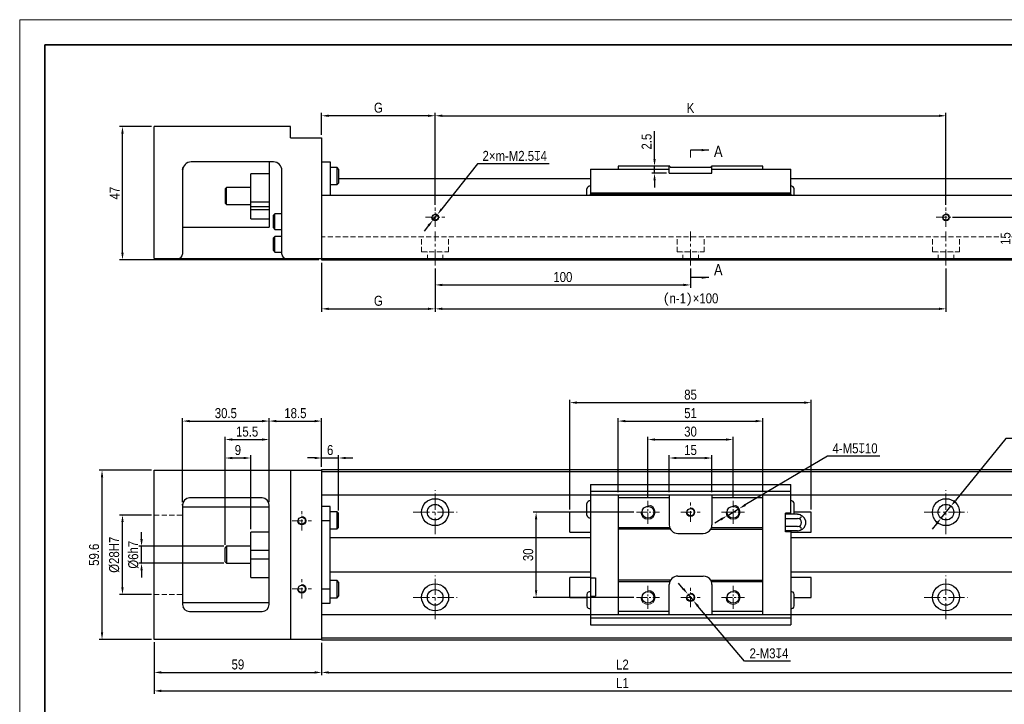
# Model space of a CAD drawing. Header units: millimetres. Extents: x 100 to 3612, y -424 to 856.
# Tile 20 of 45: x 697 to 1044, y 615 to 856. Entities that reach past the tile are written whole.
import ezdxf

# ---------------------------------------------------------------- set-up
doc = ezdxf.new("R2010")
doc.units = ezdxf.units.MM
doc.linetypes.add('CENTER2', pattern=[28.575, 19.05, -3.175, 3.175, -3.175])
doc.linetypes.add('DASHED', pattern=[19.05, 12.7, -6.35])
doc.layers.get('Defpoints').update_dxf_attribs({"lineweight": 13})
for name, color, linetype, lineweight in [('小粗', 7, 'Continuous', 25), ('标注', 3, 'Continuous', 13), ('点划线', 1, 'CENTER2', 13), ('粗线', 7, 'Continuous', 35), ('细线', 7, 'Continuous', 13), ('虚线', 253, 'DASHED', 13)]:
    doc.layers.add(name, color=color, linetype=linetype, lineweight=lineweight)
doc.styles.add('3.5', font='ARIALN.TTF', dxfattribs={"height": 3.5})
doc.styles.add('7', font='ARIALN.TTF', dxfattribs={"height": 7})
doc.dimstyles.new('A4—对齐', dxfattribs={"dimtxt": 3.5, "dimasz": 2.5, "dimexe": 1, "dimexo": 1, "dimgap": 1, "dimtad": 1, "dimdec": 1, "dimzin": 9, "dimdsep": 46, "dimtxsty": '3.5', "dimcen": 2.5, "dimadec": 0, "dimazin": 0, "dimtm": 1e-09, "dimtfac": 1, "dimtdec": 1, "dimtmove": 0, "dimatfit": 3, "dimfxl": 0, "dimtolj": 1, "dimarcsym": 0})
doc.dimstyles.new('A4—水平', dxfattribs={"dimtxt": 3.5, "dimasz": 2.5, "dimexe": 2, "dimexo": 1, "dimgap": 1, "dimtad": 1, "dimtih": 1, "dimtoh": 1, "dimdec": 1, "dimzin": 12, "dimdsep": 46, "dimtxsty": '3.5', "dimcen": 2.5, "dimadec": 0, "dimazin": 0, "dimtm": 1e-09, "dimtfac": 1, "dimtdec": 1, "dimtmove": 0, "dimatfit": 3, "dimfxl": 0, "dimtolj": 1, "dimarcsym": 0})

# ---------------------------------------------------------------- blocks, each defined once
blk = doc.blocks.new('A4图框')
at = {"layer": '粗线'}
blk.add_lwpolyline([(5, 205), (292, 205), (292, 5), (5, 5)], close=True, dxfattribs=at)
at = {"layer": '细线'}
blk.add_lwpolyline([(0, 210), (297, 210), (297, 0), (0, 0)], close=True, dxfattribs=at)
blk = doc.blocks.new('*D138')
at = {"layer": 'Defpoints', "color": 0, "transparency": 16777216}
for p in [(733.33, 818.31), (744.51, 818.31), (803.51, 771.31)]:
    blk.add_point(p, dxfattribs=at)
at = {"layer": '标注', "color": 0, "lineweight": -2, "transparency": 16777216}
for p, q in [((743.51, 818.31), (732.33, 818.31)), ((733.33, 773.81), (733.33, 815.81)), ((802.51, 771.31), (732.33, 771.31))]:
    blk.add_line(p, q, dxfattribs=at)
at = {"layer": '标注', "color": 0, "transparency": 16777216}
for points in [[(732.92, 815.81), (733.75, 815.81), (733.33, 818.31)], [(732.92, 773.81), (733.75, 773.81), (733.33, 771.31)]]:
    blk.add_solid(points, dxfattribs=at)
at = {"layer": '标注', "color": 0, "transparency": 16777216, "insert": (730.58, 794.81), "char_height": 3.5, "attachment_point": 5, "rotation": 90, "style": '3.5'}
blk.add_mtext('\\A1;47', dxfattribs=at)
blk = doc.blocks.new('*D139')
at = {"layer": 'Defpoints', "color": 0, "transparency": 16777216}
for p in [(803.51, 822.07), (803.51, 814.31), (843.51, 789.72)]:
    blk.add_point(p, dxfattribs=at)
at = {"layer": '标注', "color": 0, "lineweight": -2, "transparency": 16777216}
for p, q in [((803.51, 815.31), (803.51, 823.07)), ((843.51, 790.72), (843.51, 823.07)), ((841.01, 822.07), (806.01, 822.07))]:
    blk.add_line(p, q, dxfattribs=at)
at = {"layer": '标注', "color": 0, "transparency": 16777216}
for points in [[(806.01, 822.48), (806.01, 821.65), (803.51, 822.07)], [(841.01, 822.48), (841.01, 821.65), (843.51, 822.07)]]:
    blk.add_solid(points, dxfattribs=at)
at = {"layer": '标注', "color": 0, "transparency": 16777216, "insert": (823.51, 824.88), "char_height": 3.5, "width": 11.7879, "attachment_point": 5, "style": '3.5'}
blk.add_mtext('\\A1;G', dxfattribs=at)
blk = doc.blocks.new('*D140')
at = {"layer": 'Defpoints', "color": 0, "transparency": 16777216}
for p in [(1023.51, 822.07), (843.51, 789.72), (1023.51, 789.72)]:
    blk.add_point(p, dxfattribs=at)
at = {"layer": '标注', "color": 0, "lineweight": -2, "transparency": 16777216}
for p, q in [((843.51, 790.72), (843.51, 823.07)), ((1023.51, 790.72), (1023.51, 823.07)), ((846.01, 822.07), (1021.01, 822.07))]:
    blk.add_line(p, q, dxfattribs=at)
at = {"layer": '标注', "color": 0, "transparency": 16777216}
for points in [[(846.01, 822.48), (846.01, 821.65), (843.51, 822.07)], [(1021.01, 822.48), (1021.01, 821.65), (1023.51, 822.07)]]:
    blk.add_solid(points, dxfattribs=at)
at = {"layer": '标注', "color": 0, "transparency": 16777216, "insert": (933.51, 824.82), "char_height": 3.5, "width": 18.6714, "attachment_point": 5, "style": '3.5'}
blk.add_mtext('\\A1;K', dxfattribs=at)
blk = doc.blocks.new('*D141')
at = {"layer": 'Defpoints', "color": 0, "transparency": 16777216}
for p in [(803.51, 771.31), (843.51, 769.31), (843.51, 754.07)]:
    blk.add_point(p, dxfattribs=at)
at = {"layer": '标注', "color": 0, "lineweight": -2, "transparency": 16777216}
for p, q in [((803.51, 770.31), (803.51, 753.07)), ((843.51, 768.31), (843.51, 753.07)), ((806.01, 754.07), (841.01, 754.07))]:
    blk.add_line(p, q, dxfattribs=at)
at = {"layer": '标注', "color": 0, "transparency": 16777216}
for points in [[(806.01, 754.49), (806.01, 753.66), (803.51, 754.07)], [(841.01, 754.49), (841.01, 753.66), (843.51, 754.07)]]:
    blk.add_solid(points, dxfattribs=at)
at = {"layer": '标注', "color": 0, "transparency": 16777216, "insert": (823.51, 756.88), "char_height": 3.5, "width": 10.0032, "attachment_point": 5, "style": '3.5'}
blk.add_mtext('\\A1;G', dxfattribs=at)
blk = doc.blocks.new('*D142')
at = {"layer": 'Defpoints', "color": 0, "transparency": 16777216}
for p in [(843.51, 769.31), (933.51, 769.31), (933.51, 762.49)]:
    blk.add_point(p, dxfattribs=at)
at = {"layer": '标注', "color": 0, "lineweight": -2, "transparency": 16777216}
for p, q in [((843.51, 768.31), (843.51, 761.49)), ((933.51, 768.31), (933.51, 761.49)), ((846.01, 762.49), (931.01, 762.49))]:
    blk.add_line(p, q, dxfattribs=at)
at = {"layer": '标注', "color": 0, "transparency": 16777216}
for points in [[(846.01, 762.9), (846.01, 762.07), (843.51, 762.49)], [(931.01, 762.9), (931.01, 762.07), (933.51, 762.49)]]:
    blk.add_solid(points, dxfattribs=at)
at = {"layer": '标注', "color": 0, "transparency": 16777216, "insert": (888.51, 765.27), "char_height": 3.5, "width": 11.0802, "attachment_point": 5, "style": '3.5'}
blk.add_mtext('\\A1;100', dxfattribs=at)
blk = doc.blocks.new('*D143')
at = {"layer": 'Defpoints', "color": 0, "transparency": 16777216}
for p in [(843.51, 769.31), (1023.51, 769.31), (1023.51, 754.07)]:
    blk.add_point(p, dxfattribs=at)
at = {"layer": '标注', "color": 0, "lineweight": -2, "transparency": 16777216}
for p, q in [((843.51, 768.31), (843.51, 753.07)), ((1023.51, 768.31), (1023.51, 753.07)), ((846.01, 754.07), (1021.01, 754.07))]:
    blk.add_line(p, q, dxfattribs=at)
at = {"layer": '标注', "color": 0, "transparency": 16777216}
for points in [[(846.01, 754.49), (846.01, 753.66), (843.51, 754.07)], [(1021.01, 754.49), (1021.01, 753.66), (1023.51, 754.07)]]:
    blk.add_solid(points, dxfattribs=at)
at = {"layer": '标注', "color": 0, "transparency": 16777216, "insert": (933.51, 757.3), "char_height": 3.5, "width": 20.1435, "attachment_point": 5, "style": '3.5'}
blk.add_mtext('\\A1;{\\fSimSun|b0|i0|c134|p2;(}n-1{\\fSimSun|b0|i0|c134|p2;)}×100', dxfattribs=at)
blk = doc.blocks.new('*D144')
at = {"layer": 'Defpoints', "color": 0, "transparency": 16777216}
for p in [(1024.76, 786.31), (1047.29, 771.31), (1063.51, 771.31)]:
    blk.add_point(p, dxfattribs=at)
at = {"layer": '标注', "color": 0, "lineweight": -2, "transparency": 16777216}
for p, q in [((1047.29, 788.81), (1047.29, 791.31)), ((1025.76, 786.31), (1048.29, 786.31)), ((1047.29, 786.31), (1047.29, 783.81)), ((1047.29, 783.81), (1047.29, 773.81)), ((1047.29, 771.31), (1047.29, 773.81)), ((1062.51, 771.31), (1046.29, 771.31)), ((1047.29, 768.81), (1047.29, 766.31))]:
    blk.add_line(p, q, dxfattribs=at)
at = {"layer": '标注', "color": 0, "transparency": 16777216}
for points in [[(1046.88, 788.81), (1047.71, 788.81), (1047.29, 786.31)], [(1046.88, 768.81), (1047.71, 768.81), (1047.29, 771.31)]]:
    blk.add_solid(points, dxfattribs=at)
at = {"layer": '标注', "color": 0, "transparency": 16777216, "insert": (1044.51, 778.81), "char_height": 3.5, "attachment_point": 5, "rotation": 90, "style": '3.5', "bg_fill": 3, "box_fill_scale": 1.1, "bg_fill_color": 256, "bg_fill_true_color": 13158600, "bg_fill_transparency": 0}
blk.add_mtext('\\A1;15', dxfattribs=at)
blk = doc.blocks.new('*D94')
at = {"layer": 'Defpoints', "color": 0, "transparency": 16777216}
for p in [(842.74, 785.33), (844.29, 787.29)]:
    blk.add_point(p, dxfattribs=at)
at = {"layer": '标注', "color": 0, "lineweight": -2, "transparency": 16777216}
for p, q in [((858.43, 805.12), (845.84, 789.25)), ((883.68, 805.12), (858.43, 805.12)), ((842.74, 785.33), (844.29, 787.29)), ((841.18, 783.37), (839.63, 781.41))]:
    blk.add_line(p, q, dxfattribs=at)
at = {"layer": '标注', "color": 0, "transparency": 16777216}
for points in [[(845.52, 789.51), (846.17, 788.99), (844.29, 787.29)], [(840.86, 783.63), (841.51, 783.11), (842.74, 785.33)]]:
    blk.add_solid(points, dxfattribs=at)
at = {"layer": '标注', "color": 0, "transparency": 16777216, "insert": (871.55, 807.91), "char_height": 3.5, "attachment_point": 5, "style": '3.5'}
blk.add_mtext('\\A1;2×m-M2.5{\\Fgdt|c134;x}4', dxfattribs=at)
blk = doc.blocks.new('*D154')
at = {"layer": 'Defpoints', "color": 0, "transparency": 16777216}
for p in [(809.51, 701.54), (803.51, 697.46), (809.51, 682.08)]:
    blk.add_point(p, dxfattribs=at)
at = {"layer": '标注', "color": 0, "lineweight": -2, "transparency": 16777216}
for p, q in [((801.01, 701.54), (798.51, 701.54)), ((803.51, 698.46), (803.51, 702.54)), ((803.51, 701.54), (809.51, 701.54)), ((809.51, 683.08), (809.51, 702.54)), ((812.01, 701.54), (814.51, 701.54))]:
    blk.add_line(p, q, dxfattribs=at)
at = {"layer": '标注', "color": 0, "transparency": 16777216}
for points in [[(801.01, 701.95), (801.01, 701.12), (803.51, 701.54)], [(812.01, 701.95), (812.01, 701.12), (809.51, 701.54)]]:
    blk.add_solid(points, dxfattribs=at)
at = {"layer": '标注', "color": 0, "transparency": 16777216, "insert": (806.51, 704.32), "char_height": 3.5, "attachment_point": 5, "style": '3.5'}
blk.add_mtext('\\A1;6', dxfattribs=at)
blk = doc.blocks.new('*D155')
at = {"layer": 'Defpoints', "color": 0, "transparency": 16777216}
for p in [(740.06, 670.46), (770.01, 670.46), (770.01, 664.46)]:
    blk.add_point(p, dxfattribs=at)
at = {"layer": '标注', "color": 0, "lineweight": -2, "transparency": 16777216}
for p, q in [((740.06, 672.96), (740.06, 675.46)), ((769.01, 670.46), (739.06, 670.46)), ((740.06, 664.46), (740.06, 670.46)), ((769.01, 664.46), (739.06, 664.46)), ((740.06, 661.96), (740.06, 659.46))]:
    blk.add_line(p, q, dxfattribs=at)
at = {"layer": '标注', "color": 0, "transparency": 16777216}
for points in [[(739.64, 672.96), (740.48, 672.96), (740.06, 670.46)], [(739.64, 661.96), (740.48, 661.96), (740.06, 664.46)]]:
    blk.add_solid(points, dxfattribs=at)
at = {"layer": '标注', "color": 0, "transparency": 16777216, "insert": (737.18, 667.46), "char_height": 3.5, "attachment_point": 5, "rotation": 90, "style": '3.5'}
blk.add_mtext('\\A1;%%C6h7', dxfattribs=at)
blk = doc.blocks.new('*D156')
at = {"layer": 'Defpoints', "color": 0, "transparency": 16777216}
for p in [(733.34, 681.46), (744.51, 681.46), (744.51, 653.46)]:
    blk.add_point(p, dxfattribs=at)
at = {"layer": '标注', "color": 0, "lineweight": -2, "transparency": 16777216}
for p, q in [((743.51, 681.46), (732.34, 681.46)), ((733.34, 655.96), (733.34, 678.96)), ((743.51, 653.46), (732.34, 653.46))]:
    blk.add_line(p, q, dxfattribs=at)
at = {"layer": '标注', "color": 0, "transparency": 16777216}
for points in [[(732.92, 678.96), (733.76, 678.96), (733.34, 681.46)], [(732.92, 655.96), (733.76, 655.96), (733.34, 653.46)]]:
    blk.add_solid(points, dxfattribs=at)
at = {"layer": '标注', "color": 0, "transparency": 16777216, "insert": (730.45, 667.46), "char_height": 3.5, "attachment_point": 5, "rotation": 90, "style": '3.5'}
blk.add_mtext('\\A1;%%C28H7', dxfattribs=at)
blk = doc.blocks.new('*D157')
at = {"layer": 'Defpoints', "color": 0, "transparency": 16777216}
for p in [(726.13, 697.26), (744.51, 697.26), (744.51, 637.66)]:
    blk.add_point(p, dxfattribs=at)
at = {"layer": '标注', "color": 0, "lineweight": -2, "transparency": 16777216}
for p, q in [((743.51, 697.26), (725.13, 697.26)), ((726.13, 640.16), (726.13, 694.76)), ((743.51, 637.66), (725.13, 637.66))]:
    blk.add_line(p, q, dxfattribs=at)
at = {"layer": '标注', "color": 0, "transparency": 16777216}
for points in [[(725.71, 694.76), (726.55, 694.76), (726.13, 697.26)], [(725.71, 640.16), (726.55, 640.16), (726.13, 637.66)]]:
    blk.add_solid(points, dxfattribs=at)
at = {"layer": '标注', "color": 0, "transparency": 16777216, "insert": (723.34, 667.46), "char_height": 3.5, "attachment_point": 5, "rotation": 90, "style": '3.5'}
blk.add_mtext('\\A1;59.6', dxfattribs=at)
blk = doc.blocks.new('*D158')
at = {"layer": 'Defpoints', "color": 0, "transparency": 16777216}
for p in [(744.51, 637.66), (803.51, 637.46), (803.51, 626.02)]:
    blk.add_point(p, dxfattribs=at)
at = {"layer": '标注', "color": 0, "lineweight": -2, "transparency": 16777216}
for p, q in [((744.51, 636.66), (744.51, 625.02)), ((803.51, 636.46), (803.51, 625.02)), ((747.01, 626.02), (801.01, 626.02))]:
    blk.add_line(p, q, dxfattribs=at)
at = {"layer": '标注', "color": 0, "transparency": 16777216}
for points in [[(747.01, 626.44), (747.01, 625.6), (744.51, 626.02)], [(801.01, 626.44), (801.01, 625.6), (803.51, 626.02)]]:
    blk.add_solid(points, dxfattribs=at)
at = {"layer": '标注', "color": 0, "transparency": 16777216, "insert": (774.01, 628.81), "char_height": 3.5, "attachment_point": 5, "style": '3.5'}
blk.add_mtext('\\A1;59', dxfattribs=at)
blk = doc.blocks.new('*D159')
at = {"layer": 'Defpoints', "color": 0, "transparency": 16777216}
for p in [(744.51, 637.66), (1074.51, 638.16), (1074.51, 619.52)]:
    blk.add_point(p, dxfattribs=at)
at = {"layer": '标注', "color": 0, "lineweight": -2, "transparency": 16777216}
for p, q in [((744.51, 636.66), (744.51, 618.52)), ((1074.51, 637.16), (1074.51, 618.52)), ((747.01, 619.52), (1072.01, 619.52))]:
    blk.add_line(p, q, dxfattribs=at)
at = {"layer": '标注', "color": 0, "transparency": 16777216}
for points in [[(747.01, 619.94), (747.01, 619.1), (744.51, 619.52)], [(1072.01, 619.94), (1072.01, 619.1), (1074.51, 619.52)]]:
    blk.add_solid(points, dxfattribs=at)
at = {"layer": '标注', "color": 0, "transparency": 16777216, "insert": (909.51, 622.28), "char_height": 3.5, "width": 25.9299, "attachment_point": 5, "style": '3.5'}
blk.add_mtext('\\A1;L1', dxfattribs=at)
blk = doc.blocks.new('*D160')
at = {"layer": 'Defpoints', "color": 0, "transparency": 16777216}
for p in [(803.51, 637.46), (1063.51, 637.46), (1063.51, 626.02)]:
    blk.add_point(p, dxfattribs=at)
at = {"layer": '标注', "color": 0, "lineweight": -2, "transparency": 16777216}
for p, q in [((803.51, 636.46), (803.51, 625.02)), ((1063.51, 636.46), (1063.51, 625.02)), ((806.01, 626.02), (1061.01, 626.02))]:
    blk.add_line(p, q, dxfattribs=at)
at = {"layer": '标注', "color": 0, "transparency": 16777216}
for points in [[(806.01, 626.44), (806.01, 625.6), (803.51, 626.02)], [(1061.01, 626.44), (1061.01, 625.6), (1063.51, 626.02)]]:
    blk.add_solid(points, dxfattribs=at)
at = {"layer": '标注', "color": 0, "transparency": 16777216, "insert": (909.51, 628.78), "char_height": 3.5, "width": 18.7578, "attachment_point": 5, "style": '3.5'}
blk.add_mtext('\\A1;L2', dxfattribs=at)
blk = doc.blocks.new('*D161')
at = {"layer": 'Defpoints', "color": 0, "transparency": 16777216}
for p in [(778.51, 701.54), (778.51, 675.46), (769.51, 669.96)]:
    blk.add_point(p, dxfattribs=at)
at = {"layer": '标注', "color": 0, "lineweight": -2, "transparency": 16777216}
for p, q in [((769.51, 670.96), (769.51, 702.54)), ((772.01, 701.54), (776.01, 701.54)), ((778.51, 676.46), (778.51, 702.54))]:
    blk.add_line(p, q, dxfattribs=at)
at = {"layer": '标注', "color": 0, "transparency": 16777216}
for points in [[(772.01, 701.95), (772.01, 701.12), (769.51, 701.54)], [(776.01, 701.95), (776.01, 701.12), (778.51, 701.54)]]:
    blk.add_solid(points, dxfattribs=at)
at = {"layer": '标注', "color": 0, "transparency": 16777216, "insert": (774.01, 704.32), "char_height": 3.5, "attachment_point": 5, "style": '3.5'}
blk.add_mtext('\\A1;9', dxfattribs=at)
blk = doc.blocks.new('*D162')
at = {"layer": 'Defpoints', "color": 0, "transparency": 16777216}
for p in [(785.01, 708.04), (785.01, 684.96), (769.51, 669.96)]:
    blk.add_point(p, dxfattribs=at)
at = {"layer": '标注', "color": 0, "lineweight": -2, "transparency": 16777216}
for p, q in [((769.51, 670.96), (769.51, 709.04)), ((772.01, 708.04), (782.51, 708.04)), ((785.01, 685.96), (785.01, 709.04))]:
    blk.add_line(p, q, dxfattribs=at)
at = {"layer": '标注', "color": 0, "transparency": 16777216}
for points in [[(772.01, 708.45), (772.01, 707.62), (769.51, 708.04)], [(782.51, 708.45), (782.51, 707.62), (785.01, 708.04)]]:
    blk.add_solid(points, dxfattribs=at)
at = {"layer": '标注', "color": 0, "transparency": 16777216, "insert": (777.26, 710.82), "char_height": 3.5, "attachment_point": 5, "style": '3.5'}
blk.add_mtext('\\A1;15.5', dxfattribs=at)
blk = doc.blocks.new('*D163')
at = {"layer": 'Defpoints', "color": 0, "transparency": 16777216}
for p in [(785.01, 714.54), (754.51, 684.96), (785.01, 684.96)]:
    blk.add_point(p, dxfattribs=at)
at = {"layer": '标注', "color": 0, "lineweight": -2, "transparency": 16777216}
for p, q in [((754.51, 685.96), (754.51, 715.54)), ((785.01, 685.96), (785.01, 715.54)), ((757.01, 714.54), (782.51, 714.54))]:
    blk.add_line(p, q, dxfattribs=at)
at = {"layer": '标注', "color": 0, "transparency": 16777216}
for points in [[(757.01, 714.95), (757.01, 714.12), (754.51, 714.54)], [(782.51, 714.95), (782.51, 714.12), (785.01, 714.54)]]:
    blk.add_solid(points, dxfattribs=at)
at = {"layer": '标注', "color": 0, "transparency": 16777216, "insert": (769.76, 717.32), "char_height": 3.5, "attachment_point": 5, "style": '3.5'}
blk.add_mtext('\\A1;30.5', dxfattribs=at)
blk = doc.blocks.new('*D164')
at = {"layer": 'Defpoints', "color": 0, "transparency": 16777216}
for p in [(803.51, 714.54), (803.51, 697.46), (785.01, 684.96)]:
    blk.add_point(p, dxfattribs=at)
at = {"layer": '标注', "color": 0, "lineweight": -2, "transparency": 16777216}
for p, q in [((785.01, 685.96), (785.01, 715.54)), ((803.51, 698.46), (803.51, 715.54)), ((787.51, 714.54), (801.01, 714.54))]:
    blk.add_line(p, q, dxfattribs=at)
at = {"layer": '标注', "color": 0, "transparency": 16777216}
for points in [[(787.51, 714.95), (787.51, 714.12), (785.01, 714.54)], [(801.01, 714.95), (801.01, 714.12), (803.51, 714.54)]]:
    blk.add_solid(points, dxfattribs=at)
at = {"layer": '标注', "color": 0, "transparency": 16777216, "insert": (794.26, 717.32), "char_height": 3.5, "attachment_point": 5, "style": '3.5'}
blk.add_mtext('\\A1;18.5', dxfattribs=at)
blk = doc.blocks.new('*D165')
at = {"layer": 'Defpoints', "color": 0, "transparency": 16777216}
for p in [(948.51, 708.04), (918.51, 686.5), (948.51, 686.5)]:
    blk.add_point(p, dxfattribs=at)
at = {"layer": '标注', "color": 0, "lineweight": -2, "transparency": 16777216}
for p, q in [((918.51, 687.5), (918.51, 709.04)), ((921.01, 708.04), (946.01, 708.04)), ((948.51, 687.5), (948.51, 709.04))]:
    blk.add_line(p, q, dxfattribs=at)
at = {"layer": '标注', "color": 0, "transparency": 16777216}
for points in [[(921.01, 708.45), (921.01, 707.62), (918.51, 708.04)], [(946.01, 708.45), (946.01, 707.62), (948.51, 708.04)]]:
    blk.add_solid(points, dxfattribs=at)
at = {"layer": '标注', "color": 0, "transparency": 16777216, "insert": (933.51, 710.82), "char_height": 3.5, "attachment_point": 5, "style": '3.5'}
blk.add_mtext('\\A1;30', dxfattribs=at)
blk = doc.blocks.new('*D166')
at = {"layer": 'Defpoints', "color": 0, "transparency": 16777216}
for p in [(976.01, 721.04), (891.01, 682.46), (976.01, 682.46)]:
    blk.add_point(p, dxfattribs=at)
at = {"layer": '标注', "color": 0, "lineweight": -2, "transparency": 16777216}
for p, q in [((891.01, 683.46), (891.01, 722.04)), ((976.01, 683.46), (976.01, 722.04)), ((893.51, 721.04), (973.51, 721.04))]:
    blk.add_line(p, q, dxfattribs=at)
at = {"layer": '标注', "color": 0, "transparency": 16777216}
for points in [[(893.51, 721.45), (893.51, 720.62), (891.01, 721.04)], [(973.51, 721.45), (973.51, 720.62), (976.01, 721.04)]]:
    blk.add_solid(points, dxfattribs=at)
at = {"layer": '标注', "color": 0, "transparency": 16777216, "insert": (933.51, 723.82), "char_height": 3.5, "attachment_point": 5, "style": '3.5'}
blk.add_mtext('\\A1;85', dxfattribs=at)
blk = doc.blocks.new('*D167')
at = {"layer": 'Defpoints', "color": 0, "transparency": 16777216}
for p in [(920.82, 804.31), (926.01, 804.31), (926.01, 801.81)]:
    blk.add_point(p, dxfattribs=at)
at = {"layer": '标注', "color": 0, "lineweight": -2, "transparency": 16777216}
for p, q in [((920.82, 806.81), (920.82, 816.6)), ((925.01, 804.31), (919.82, 804.31)), ((925.01, 801.81), (919.82, 801.81)), ((920.82, 801.81), (920.82, 804.31)), ((920.82, 799.31), (920.82, 796.81))]:
    blk.add_line(p, q, dxfattribs=at)
at = {"layer": '标注', "color": 0, "transparency": 16777216}
for points in [[(920.41, 806.81), (921.24, 806.81), (920.82, 804.31)], [(920.41, 799.31), (921.24, 799.31), (920.82, 801.81)]]:
    blk.add_solid(points, dxfattribs=at)
at = {"layer": '标注', "color": 0, "transparency": 16777216, "insert": (918.04, 812.96), "char_height": 3.5, "attachment_point": 5, "rotation": 90, "style": '3.5'}
blk.add_mtext('\\A1;2.5', dxfattribs=at)
blk = doc.blocks.new('*D168')
at = {"layer": 'Defpoints', "color": 0, "transparency": 16777216}
for p in [(879.09, 682.46), (914.47, 682.46), (914.47, 652.46)]:
    blk.add_point(p, dxfattribs=at)
at = {"layer": '标注', "color": 0, "lineweight": -2, "transparency": 16777216}
for p, q in [((913.47, 682.46), (878.09, 682.46)), ((879.09, 654.96), (879.09, 679.96)), ((913.47, 652.46), (878.09, 652.46))]:
    blk.add_line(p, q, dxfattribs=at)
at = {"layer": '标注', "color": 0, "transparency": 16777216}
for points in [[(878.67, 679.96), (879.5, 679.96), (879.09, 682.46)], [(878.67, 654.96), (879.5, 654.96), (879.09, 652.46)]]:
    blk.add_solid(points, dxfattribs=at)
at = {"layer": '标注', "color": 0, "transparency": 16777216, "insert": (876.3, 667.46), "char_height": 3.5, "attachment_point": 5, "rotation": 90, "style": '3.5'}
blk.add_mtext('\\A1;30', dxfattribs=at)
blk = doc.blocks.new('*D169')
at = {"layer": 'Defpoints', "color": 0, "transparency": 16777216}
for p in [(941.01, 701.54), (926.01, 688.46), (941.01, 688.46)]:
    blk.add_point(p, dxfattribs=at)
at = {"layer": '标注', "color": 0, "lineweight": -2, "transparency": 16777216}
for p, q in [((926.01, 689.46), (926.01, 702.54)), ((928.51, 701.54), (938.51, 701.54)), ((941.01, 689.46), (941.01, 702.54))]:
    blk.add_line(p, q, dxfattribs=at)
at = {"layer": '标注', "color": 0, "transparency": 16777216}
for points in [[(928.51, 701.95), (928.51, 701.12), (926.01, 701.54)], [(938.51, 701.95), (938.51, 701.12), (941.01, 701.54)]]:
    blk.add_solid(points, dxfattribs=at)
at = {"layer": '标注', "color": 0, "transparency": 16777216, "insert": (933.51, 704.32), "char_height": 3.5, "attachment_point": 5, "style": '3.5'}
blk.add_mtext('\\A1;15', dxfattribs=at)
blk = doc.blocks.new('*D170')
at = {"layer": 'Defpoints', "color": 0, "transparency": 16777216}
for p in [(959.01, 714.54), (908.01, 688.46), (959.01, 688.46)]:
    blk.add_point(p, dxfattribs=at)
at = {"layer": '标注', "color": 0, "lineweight": -2, "transparency": 16777216}
for p, q in [((908.01, 689.46), (908.01, 715.54)), ((959.01, 689.46), (959.01, 715.54)), ((910.51, 714.54), (956.51, 714.54))]:
    blk.add_line(p, q, dxfattribs=at)
at = {"layer": '标注', "color": 0, "transparency": 16777216}
for points in [[(910.51, 714.95), (910.51, 714.12), (908.01, 714.54)], [(956.51, 714.95), (956.51, 714.12), (959.01, 714.54)]]:
    blk.add_solid(points, dxfattribs=at)
at = {"layer": '标注', "color": 0, "transparency": 16777216, "insert": (933.51, 717.32), "char_height": 3.5, "attachment_point": 5, "style": '3.5'}
blk.add_mtext('\\A1;51', dxfattribs=at)
blk = doc.blocks.new('*D171')
at = {"layer": 'Defpoints', "color": 0, "transparency": 16777216}
for p in [(950.66, 683.73), (946.36, 681.18)]:
    blk.add_point(p, dxfattribs=at)
at = {"layer": '标注', "color": 0, "lineweight": -2, "transparency": 16777216}
for p, q in [((981.72, 702.14), (952.81, 685.01)), ((1000.24, 702.14), (981.72, 702.14)), ((946.36, 681.18), (950.66, 683.73)), ((944.21, 679.91), (942.06, 678.64))]:
    blk.add_line(p, q, dxfattribs=at)
at = {"layer": '标注', "color": 0, "transparency": 16777216}
for points in [[(952.6, 685.37), (953.03, 684.65), (950.66, 683.73)], [(944, 680.27), (944.42, 679.55), (946.36, 681.18)]]:
    blk.add_solid(points, dxfattribs=at)
at = {"layer": '标注', "color": 0, "transparency": 16777216, "insert": (991.48, 704.93), "char_height": 3.5, "attachment_point": 5, "style": '3.5'}
blk.add_mtext('\\A1;4-M5{\\Fgdt|c134;x}10', dxfattribs=at)
blk = doc.blocks.new('*D172')
at = {"layer": 'Defpoints', "color": 0, "transparency": 16777216}
for p in [(932.55, 653.61), (934.48, 651.31)]:
    blk.add_point(p, dxfattribs=at)
at = {"layer": '标注', "color": 0, "lineweight": -2, "transparency": 16777216}
for p, q in [((930.93, 655.52), (929.32, 657.43)), ((932.55, 653.61), (934.48, 651.31)), ((952.5, 629.93), (936.09, 649.4)), ((968.75, 629.93), (952.5, 629.93))]:
    blk.add_line(p, q, dxfattribs=at)
at = {"layer": '标注', "color": 0, "transparency": 16777216}
for points in [[(931.25, 655.79), (930.62, 655.25), (932.55, 653.61)], [(936.41, 649.67), (935.77, 649.13), (934.48, 651.31)]]:
    blk.add_solid(points, dxfattribs=at)
at = {"layer": '标注', "color": 0, "transparency": 16777216, "insert": (961.14, 632.72), "char_height": 3.5, "attachment_point": 5, "style": '3.5'}
blk.add_mtext('\\A1;2-M3{\\Fgdt|c134;x}4', dxfattribs=at)
blk = doc.blocks.new('*D173')
at = {"layer": 'Defpoints', "color": 0, "transparency": 16777216}
for p in [(1025.25, 684.59), (1021.77, 680.33)]:
    blk.add_point(p, dxfattribs=at)
at = {"layer": '标注', "color": 0, "lineweight": -2, "transparency": 16777216}
for p, q in [((1044.63, 708.36), (1026.83, 686.53)), ((1075.57, 708.36), (1044.63, 708.36)), ((1021.77, 680.33), (1025.25, 684.59)), ((1020.2, 678.39), (1018.62, 676.45))]:
    blk.add_line(p, q, dxfattribs=at)
at = {"layer": '标注', "color": 0, "transparency": 16777216}
for points in [[(1026.51, 686.79), (1027.15, 686.26), (1025.25, 684.59)], [(1019.87, 678.65), (1020.52, 678.13), (1021.77, 680.33)]]:
    blk.add_solid(points, dxfattribs=at)
at = {"layer": '标注', "color": 0, "transparency": 16777216, "insert": (1062.79, 708.36), "char_height": 3.5, "attachment_point": 5, "style": '3.5'}
blk.add_mtext('\\A1;2×n-∅5.5\\P{\\Fgdt|c134;v}%%C9.5{\\Fgdt|c134;x}5.2', dxfattribs=at)

msp = doc.modelspace()

# ---------------------------------------------------------------- linework, layer by layer
at = {"layer": '小粗'}
for p, q in [((792.51, 818.31), (744.51, 818.31)), ((744.51, 771.81), (744.51, 818.31)), ((792.51, 814.31), (792.51, 818.31)), ((792.51, 814.31), (803.51, 814.31)), ((803.51, 814.31), (803.51, 771.31)), ((786.51, 805.81), (757.51, 805.81)), ((785.01, 805.81), (785.01, 782.81)), ((803.51, 805.81), (806.51, 805.81)), ((806.51, 805.81), (806.51, 794.11)), ((754.51, 802.81), (754.51, 773.31)), ((778.51, 791.6), (778.51, 801.67)), ((785.01, 801.67), (778.51, 801.67)), ((789.51, 773.31), (789.51, 802.81)), ((809.01, 803.81), (806.51, 803.81)), ((809.51, 803.31), (809.01, 803.81)), ((809.01, 797.81), (809.01, 803.81)), ((809.51, 803.31), (809.51, 798.31)), ((898.21, 803.31), (926.01, 803.31)), ((898.21, 803.31), (898.21, 794.51)), ((926.18, 804.31), (908.01, 804.31)), ((908.01, 804.31), (908.01, 803.31)), ((926.01, 801.81), (926.01, 804.31)), ((926.01, 801.81), (941.01, 801.81)), ((940.61, 803.81), (926.41, 803.81)), ((959.01, 804.31), (940.84, 804.31)), ((941.01, 801.81), (941.01, 804.31)), ((941.01, 803.31), (968.81, 803.31)), ((959.01, 803.31), (959.01, 804.31)), ((968.81, 794.51), (968.81, 803.31)), ((809.01, 797.81), (809.51, 798.31)), ((898.22, 799.81), (809.51, 799.81)), ((1063.51, 799.81), (968.81, 799.81)), ((770.01, 796.81), (769.51, 796.31)), ((769.51, 796.31), (769.51, 791.31)), ((778.51, 796.81), (770.01, 796.81)), ((770.01, 790.81), (770.01, 796.81)), ((806.51, 797.81), (809.01, 797.81)), ((897.01, 794.11), (897.01, 796.31)), ((968.81, 794.79), (898.21, 794.79)), ((970.01, 794.11), (970.01, 796.31)), ((769.51, 791.31), (770.01, 790.81)), ((778.51, 785.81), (778.51, 791.6)), ((785.01, 791.6), (778.51, 791.6)), ((803.51, 794.11), (1063.51, 794.11)), ((898.21, 794.11), (898.21, 794.51)), ((968.81, 794.51), (898.21, 794.51)), ((968.81, 794.51), (968.81, 794.11)), ((770.01, 790.81), (778.51, 790.81)), ((778.51, 790.14), (785.01, 790.14)), ((785.01, 788.92), (778.51, 788.92)), ((778.51, 785.81), (785.01, 785.81)), ((787.01, 787.56), (786.51, 787.06)), ((786.51, 782.56), (786.51, 787.06)), ((789.51, 787.56), (787.01, 787.56)), ((787.01, 782.06), (787.01, 787.56)), ((754.51, 782.81), (785.01, 782.81)), ((786.51, 782.56), (787.01, 782.06)), ((787.01, 782.06), (789.51, 782.06)), ((787.01, 779.56), (786.51, 779.06)), ((786.51, 774.56), (786.51, 779.06)), ((789.51, 779.56), (787.01, 779.56)), ((787.01, 774.06), (787.01, 779.56)), ((786.51, 774.56), (787.01, 774.06)), ((787.01, 774.06), (789.51, 774.06)), ((744.51, 771.81), (1074.51, 771.81)), ((803.51, 771.31), (1063.51, 771.31)), ((803.51, 697.46), (1063.51, 697.46)), ((803.51, 697.46), (803.51, 637.46)), ((744.51, 637.66), (744.51, 697.26)), ((744.51, 697.26), (803.51, 697.26)), ((792.51, 697.26), (792.51, 637.66)), ((803.51, 696.81), (1063.51, 696.81)), ((898.21, 692.17), (898.21, 642.74)), ((898.21, 692.17), (968.81, 692.17)), ((968.81, 681.7), (968.81, 692.17)), ((782.51, 687.46), (757.01, 687.46)), ((1063.51, 688.46), (803.51, 688.46)), ((968.81, 689.69), (898.21, 689.69)), ((908.01, 688.46), (908.01, 646.46)), ((926.01, 687.46), (908.01, 687.46)), ((926.01, 688.46), (926.01, 677.96)), ((941.01, 688.46), (941.01, 677.96)), ((959.01, 687.46), (941.01, 687.46)), ((959.01, 646.46), (959.01, 688.46)), ((754.51, 684.96), (754.51, 649.96)), ((785.01, 684.26), (754.51, 684.26)), ((785.01, 649.96), (785.01, 684.96)), ((806.51, 684.46), (803.51, 684.46)), ((806.51, 650.46), (806.51, 684.46)), ((897.01, 681.46), (897.01, 685.46)), ((970.01, 681.7), (970.01, 685.46)), ((809.01, 682.58), (806.51, 682.58)), ((809.51, 682.08), (809.01, 682.58)), ((809.01, 676.58), (809.01, 682.58)), ((809.51, 677.08), (809.51, 682.08)), ((897.01, 682.46), (891.01, 682.46)), ((891.01, 675.46), (891.01, 682.46)), ((967.01, 675.56), (967.01, 682.06)), ((968.81, 682.06), (967.01, 682.06)), ((971.21, 681.7), (967.01, 681.7)), ((967.01, 680.25), (971.21, 680.25)), ((976.01, 682.46), (970.01, 682.46)), ((976.01, 675.46), (976.01, 682.46)), ((803.51, 679.5), (806.51, 679.5)), ((806.51, 676.58), (809.01, 676.58)), ((809.01, 676.58), (809.51, 677.08)), ((926.18, 676.96), (908.01, 676.96)), ((959.01, 676.96), (940.84, 676.96)), ((971.22, 677.37), (967.01, 677.37)), ((974.01, 679.51), (974.01, 678.11)), ((785.01, 675.46), (778.51, 675.46)), ((778.51, 659.46), (778.51, 675.46)), ((898.22, 673.46), (806.51, 673.46)), ((891.01, 675.46), (898.21, 675.46)), ((926.41, 676.46), (908.01, 676.46)), ((929.01, 674.96), (938.01, 674.96)), ((940.61, 676.46), (959.01, 676.46)), ((971.21, 675.92), (967.01, 675.92)), ((968.81, 675.56), (967.01, 675.56)), ((968.81, 675.92), (968.81, 642.74)), ((968.81, 675.46), (976.01, 675.46)), ((1063.51, 673.46), (968.81, 673.46)), ((770.01, 670.46), (769.51, 669.96)), ((769.51, 664.96), (769.51, 669.96)), ((778.51, 670.46), (770.01, 670.46)), ((770.01, 670.46), (770.01, 664.46)), ((785.01, 668.96), (778.51, 668.96)), ((769.51, 664.96), (770.01, 664.46)), ((770.01, 664.46), (778.51, 664.46)), ((785.01, 665.96), (778.51, 665.96)), ((778.51, 659.46), (785.01, 659.46)), ((806.51, 661.46), (898.22, 661.46)), ((898.21, 659.46), (891.01, 659.46)), ((891.01, 652.46), (891.01, 659.46)), ((898.21, 659.36), (900.01, 659.36)), ((900.01, 659.36), (900.01, 652.86)), ((929.01, 659.96), (938.01, 659.96)), ((968.81, 661.46), (1063.51, 661.46)), ((976.01, 659.46), (968.81, 659.46)), ((976.01, 652.46), (976.01, 659.46)), ((809.01, 658.34), (806.51, 658.34)), ((809.51, 657.84), (809.01, 658.34)), ((809.01, 652.34), (809.01, 658.34)), ((809.51, 657.84), (809.51, 652.84)), ((926.41, 658.46), (908.01, 658.46)), ((926.18, 657.96), (908.01, 657.96)), ((926.01, 646.46), (926.01, 656.96)), ((940.61, 658.46), (959.01, 658.46)), ((959.01, 657.96), (940.84, 657.96)), ((941.01, 656.96), (941.01, 646.46)), ((803.51, 655.42), (806.51, 655.42)), ((806.51, 652.34), (809.01, 652.34)), ((809.01, 652.34), (809.51, 652.84)), ((891.01, 652.46), (897.01, 652.46)), ((897.01, 653.46), (897.01, 649.46)), ((898.21, 652.86), (900.01, 652.86)), ((970.01, 649.46), (970.01, 653.46)), ((970.01, 652.46), (976.01, 652.46)), ((754.51, 650.66), (785.01, 650.66)), ((803.51, 650.46), (806.51, 650.46)), ((757.01, 647.46), (782.51, 647.46)), ((803.51, 646.46), (1063.51, 646.46)), ((926.01, 647.46), (908.01, 647.46)), ((959.01, 647.46), (941.01, 647.46)), ((898.21, 645.23), (968.81, 645.23)), ((898.21, 642.74), (968.81, 642.74)), ((803.51, 637.66), (744.51, 637.66)), ((1063.51, 638.11), (803.51, 638.11)), ((803.51, 637.46), (1063.51, 637.46))]:
    msp.add_line(p, q, dxfattribs=at)
for centre, radius in [((843.51, 786.31), 1.02), ((1023.51, 786.31), 1.02), ((843.51, 682.46), 4.75), ((1023.51, 682.46), 4.75), ((843.51, 682.46), 2.75), ((918.51, 682.46), 2.1), ((933.51, 682.46), 1.25), ((948.51, 682.46), 2.1), ((1023.51, 682.46), 2.75), ((796.51, 679.46), 1.25), ((796.51, 655.46), 1.25), ((843.51, 652.46), 4.75), ((1023.51, 652.46), 4.75), ((843.51, 652.46), 2.75), ((918.51, 652.46), 2.1), ((933.51, 652.46), 1.25), ((948.51, 652.46), 2.1), ((1023.51, 652.46), 2.75)]:
    msp.add_circle(centre, radius, dxfattribs=at)
for centre, radius, start, end in [((757.51, 802.81), 3, 90, 180), ((786.51, 802.81), 3, 0, 90), ((929.01, 805.31), 3, 199.4712, 210), ((898.01, 796.31), 1, 78.463, 180.0001), ((969.01, 796.31), 1, 359.9999, 101.537), ((753.01, 773.31), 1.5, 270, 0), ((791.01, 773.31), 1.5, 180, 270), ((757.01, 684.96), 2.5, 90, 180), ((782.51, 684.96), 2.5, 0, 90), ((898.01, 685.46), 1, 78.463, 180.0001), ((969.01, 685.46), 1, 359.9999, 101.537), ((898.01, 681.46), 1, 179.9999, 281.537), ((971.21, 678.81), 2.89, 14.082, 89.9713), ((971.21, 678.81), 1.44, 270.1017, 90.0043), ((929.01, 677.96), 3, 180, 270), ((938.01, 677.96), 3, 340.5288, 0), ((971.21, 678.81), 2.89, 270, 345.918), ((938.01, 677.96), 3, 270, 330), ((929.01, 656.96), 3, 90, 180), ((938.01, 656.96), 3, 30, 90), ((938.01, 656.96), 3, 0, 19.4712), ((898.01, 653.46), 1, 78.463, 180.0001), ((969.01, 653.46), 1, 359.9999, 101.537), ((757.01, 649.96), 2.5, 180, 270), ((782.51, 649.96), 2.5, 270, 0), ((898.01, 649.46), 1, 179.9999, 281.537), ((969.01, 649.46), 1, 258.463, 0.0001)]:
    msp.add_arc(centre, radius, start, end, dxfattribs=at)
for centre, major_axis, ratio, start_param, end_param in [((938.01, 805.31), (-2.74, 1.21), 1, 3.034044, 3.217806), ((971.21, 680.97), (1.44, 0), 0.5, 4.712313, 7.852981), ((938.01, 677.96), (3, 0), 1, 5.759587, 5.943348), ((971.21, 676.64), (-1.44, 0), 0.5, 1.570197, 4.710613), ((938.01, 656.96), (3, 0), 1, 0.339837, 0.523599)]:
    msp.add_ellipse(centre, major_axis=major_axis, ratio=ratio, start_param=start_param, end_param=end_param, dxfattribs=at)
for points, knots in [([(754.53, 803.17), (754.54, 803.2), (754.54, 803.25), (754.56, 803.32), (754.56, 803.35), (754.57, 803.4), (754.57, 803.41), (754.58, 803.44), (754.58, 803.46), (754.6, 803.54), (754.62, 803.61), (754.65, 803.7), (754.65, 803.72), (754.67, 803.76), (754.69, 803.82), (754.71, 803.88), (754.72, 803.92)], [0, 0, 0, 0, 0.25, 0.25, 0.375, 0.375, 0.4375, 0.4375, 0.5, 0.5, 0.75, 0.75, 0.8125, 0.8125, 0.875, 1, 1, 1, 1]), ([(754.72, 685.97), (754.74, 686), (754.75, 686.01), (754.75, 686.03), (754.75, 686.03), (754.75, 686.03), (754.75, 686.03), (754.75, 686.03)], [0, 0, 0, 0, 0.685618, 0.685618, 0.857023, 0.857023, 1, 1, 1, 1]), ([(754.75, 648.89), (754.75, 648.89), (754.75, 648.89), (754.75, 648.89), (754.75, 648.89), (754.75, 648.9), (754.74, 648.92), (754.72, 648.95)], [0, 0, 0, 0, 0.142582, 0.142582, 0.314065, 0.314065, 1, 1, 1, 1])]:
    msp.add_open_spline(points, degree=3, knots=knots, dxfattribs=at)
msp.add_open_spline([(754.51, 684.96), (754.51, 685), (754.51, 685.07), (754.52, 685.18), (754.53, 685.25), (754.53, 685.28)], degree=3, dxfattribs=at)
at = {"layer": '标注', "const_width": 0.3}
for points in [[(933.51, 807.33), (933.51, 809.98)], [(933.51, 765.06), (933.51, 767.72)]]:
    msp.add_lwpolyline(points, dxfattribs=at)
at = {"layer": '标注'}
for centre, radius in [((843.51, 786.31), 1.25), ((1023.51, 786.31), 1.25), ((918.51, 682.46), 2.5), ((933.51, 682.46), 1.5), ((948.51, 682.46), 2.5), ((796.51, 679.46), 1.5), ((796.51, 655.46), 1.5), ((918.51, 652.46), 2.5), ((933.51, 652.46), 1.5), ((948.51, 652.46), 2.5)]:
    msp.add_arc(centre, radius, 180, 90, dxfattribs=at)
at = {"layer": '点划线', "ltscale": 0.2}
for p, q in [((843.51, 782.9), (843.51, 789.72)), ((1023.51, 782.9), (1023.51, 789.72)), ((840.11, 786.31), (846.92, 786.31)), ((1020.11, 786.31), (1026.92, 786.31)), ((918.51, 678.41), (918.51, 686.5)), ((933.51, 679.05), (933.51, 685.87)), ((948.51, 678.41), (948.51, 686.5)), ((796.51, 676.05), (796.51, 682.87)), ((914.47, 682.46), (922.56, 682.46)), ((930.11, 682.46), (936.92, 682.46)), ((944.47, 682.46), (952.56, 682.46)), ((793.11, 679.46), (799.92, 679.46)), ((796.51, 652.05), (796.51, 658.87)), ((918.51, 648.41), (918.51, 656.5)), ((933.51, 649.05), (933.51, 655.87)), ((948.51, 648.41), (948.51, 656.5)), ((793.11, 655.46), (799.92, 655.46)), ((914.47, 652.46), (922.56, 652.46)), ((930.11, 652.46), (936.92, 652.46)), ((944.47, 652.46), (952.56, 652.46))]:
    msp.add_line(p, q, dxfattribs=at)
at = {"layer": '点划线', "ltscale": 0.3}
for p, q in [((843.51, 769.31), (843.51, 781.31)), ((933.51, 769.31), (933.51, 781.31)), ((1023.51, 769.31), (1023.51, 781.31)), ((843.51, 674.74), (843.51, 690.18)), ((1023.51, 674.74), (1023.51, 690.18)), ((835.8, 682.46), (851.23, 682.46)), ((1015.8, 682.46), (1031.23, 682.46)), ((843.51, 644.74), (843.51, 660.18)), ((1023.51, 644.74), (1023.51, 660.18)), ((835.8, 652.46), (851.23, 652.46)), ((1015.8, 652.46), (1031.23, 652.46))]:
    msp.add_line(p, q, dxfattribs=at)
at = {"layer": '虚线', "ltscale": 0.14}
for p, q in [((1063.51, 779.46), (803.51, 779.46)), ((838.76, 774.11), (838.76, 779.46)), ((848.26, 774.11), (848.26, 779.31)), ((928.76, 774.11), (928.76, 779.46)), ((938.26, 774.11), (938.26, 779.31)), ((1018.76, 774.11), (1018.76, 779.46)), ((1028.26, 774.11), (1028.26, 779.31)), ((838.76, 774.11), (848.26, 774.11)), ((840.76, 771.31), (840.76, 774.11)), ((846.26, 771.31), (846.26, 774.11)), ((928.76, 774.11), (938.26, 774.11)), ((930.76, 771.31), (930.76, 774.11)), ((936.26, 771.31), (936.26, 774.11)), ((1018.76, 774.11), (1028.26, 774.11)), ((1020.76, 771.31), (1020.76, 774.11)), ((1026.26, 771.31), (1026.26, 774.11)), ((744.51, 681.46), (754.51, 681.46)), ((744.51, 653.46), (754.51, 653.46))]:
    msp.add_line(p, q, dxfattribs=at)

# ---------------------------------------------------------------- block references
at = {"layer": '标注', "xscale": 1.772264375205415, "yscale": 1.772264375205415, "zscale": 1.772264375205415}
msp.add_blockref('A4图框', (697.12, 483.72), dxfattribs=at)

# ---------------------------------------------------------------- texts
at = {"layer": '标注', "char_height": 4, "attachment_point": 1, "style": '7'}
for insert in [(941.75, 811.51), (941.75, 769.82)]:
    msp.add_mtext_dynamic_manual_height_columns('A', width=8.7359, gutter_width=35, heights=[0], dxfattribs=dict(at, insert=insert))

# ---------------------------------------------------------------- dimensions: what is measured, and where the dimension line sits
at = {"layer": '标注'}
for base, p1, p2, text, picture, middle in [((803.51, 822.07), (843.51, 789.72), (803.51, 814.31), 'G', '*D139', (823.51, 824.88)), ((1023.51, 822.07), (843.51, 789.72), (1023.51, 789.72), 'K', '*D140', (933.51, 824.82)), ((843.51, 754.07), (803.51, 771.31), (843.51, 769.31), 'G', '*D141', (823.51, 756.88)), ((933.51, 762.49), (843.51, 769.31), (933.51, 769.31), '100', '*D142', (888.51, 765.27)), ((1023.51, 754.07), (843.51, 769.31), (1023.51, 769.31), '{\\fSimSun|b0|i0|c134|p2;(}n-1{\\fSimSun|b0|i0|c134|p2;)}×100', '*D143', (933.51, 757.3))]:
    dim = msp.add_linear_dim(base=base, p1=p1, p2=p2, text=text, dimstyle='A4—对齐', dxfattribs=at)
    dim.commit()
    dim.dimension.update_dxf_attribs({"geometry": picture, "text_midpoint": middle})
for base, p1, p2, picture, middle in [((733.33, 818.31), (803.51, 771.31), (744.51, 818.31), '*D138', (730.58, 794.81)), ((920.82, 804.31), (926.01, 801.81), (926.01, 804.31), '*D167', (918.04, 812.96)), ((726.13, 697.26), (744.51, 637.66), (744.51, 697.26), '*D157', (723.34, 667.46)), ((879.09, 682.46), (914.47, 652.46), (914.47, 682.46), '*D168', (876.3, 667.46))]:
    dim = msp.add_linear_dim(base=base, p1=p1, p2=p2, angle=90, dimstyle='A4—对齐', dxfattribs=at)
    dim.commit()
    dim.dimension.update_dxf_attribs({"geometry": picture, "text_midpoint": middle})
for p1, p2, text, picture, middle in [((842.74, 785.33), (844.29, 787.29), '2×m-M2.5{\\Fgdt|c134;x}4', '*D94', (871.55, 805.12)), ((1021.77, 680.33), (1025.25, 684.59), '2×n-<>\\X{\\Fgdt|c134;v}%%C9.5{\\Fgdt|c134;x}5.2', '*D173', (1062.79, 708.36)), ((946.36, 681.18), (950.66, 683.73), '4-M5{\\Fgdt|c134;x}10', '*D171', (991.48, 702.14)), ((932.55, 653.61), (934.48, 651.31), '2-M3{\\Fgdt|c134;x}4', '*D172', (961.14, 629.93))]:
    dim = msp.add_diameter_dim_2p(p1=p1, p2=p2, text=text, dimstyle='A4—水平', dxfattribs=at)
    dim.commit()
    dim.dimension.update_dxf_attribs({"geometry": picture, "text_midpoint": middle, "dimtype": 163})
for base, p1, p2, picture, middle in [((976.01, 721.04), (891.01, 682.46), (976.01, 682.46), '*D166', (933.51, 721.04)), ((948.51, 708.04), (918.51, 686.5), (948.51, 686.5), '*D165', (933.51, 708.04))]:
    dim = msp.add_linear_dim(base=base, p1=p1, p2=p2, dimstyle='A4—对齐', dxfattribs=at)
    dim.commit()
    dim.dimension.update_dxf_attribs({"geometry": picture, "text_midpoint": middle, "dimtype": 160})
for base, p1, p2, picture, middle in [((785.01, 714.54), (754.51, 684.96), (785.01, 684.96), '*D163', (769.76, 717.32)), ((803.51, 714.54), (785.01, 684.96), (803.51, 697.46), '*D164', (794.26, 717.32)), ((959.01, 714.54), (908.01, 688.46), (959.01, 688.46), '*D170', (933.51, 717.32)), ((785.01, 708.04), (769.51, 669.96), (785.01, 684.96), '*D162', (777.26, 710.82)), ((778.51, 701.54), (769.51, 669.96), (778.51, 675.46), '*D161', (774.01, 704.32)), ((809.51, 701.54), (803.51, 697.46), (809.51, 682.08), '*D154', (806.51, 704.32)), ((941.01, 701.54), (926.01, 688.46), (941.01, 688.46), '*D169', (933.51, 704.32)), ((803.51, 626.02), (744.51, 637.66), (803.51, 637.46), '*D158', (774.01, 628.81))]:
    dim = msp.add_linear_dim(base=base, p1=p1, p2=p2, dimstyle='A4—对齐', dxfattribs=at)
    dim.commit()
    dim.dimension.update_dxf_attribs({"geometry": picture, "text_midpoint": middle})
dim = msp.add_linear_dim(base=(733.34, 681.46), p1=(744.51, 653.46), p2=(744.51, 681.46), angle=90, text='%%C<>H7', dimstyle='A4—对齐', dxfattribs=at)
dim.commit()
dim.dimension.update_dxf_attribs({"geometry": '*D156', "text_midpoint": (730.45, 667.46)})
dim = msp.add_linear_dim(base=(740.06, 670.46), p1=(770.01, 664.46), p2=(770.01, 670.46), angle=90, text='%%C<>h7', dimstyle='A4—对齐', dxfattribs=at)
dim.commit()
dim.dimension.update_dxf_attribs({"geometry": '*D155', "text_midpoint": (740.06, 667.46), "dimtype": 160})
for base, p1, p2, text, picture, middle in [((1074.51, 619.52), (744.51, 637.66), (1074.51, 638.16), 'L1', '*D159', (909.51, 619.52)), ((1063.51, 626.02), (803.51, 637.46), (1063.51, 637.46), 'L2', '*D160', (909.51, 626.02))]:
    dim = msp.add_linear_dim(base=base, p1=p1, p2=p2, text=text, dimstyle='A4—对齐', dxfattribs=at)
    dim.commit()
    dim.dimension.update_dxf_attribs({"geometry": picture, "text_midpoint": middle, "dimtype": 160})

# ---------------------------------------------------------------- leaders
for points in [[(939.91, 809.98), (933.51, 809.98)], [(939.91, 765.06), (933.51, 765.06)]]:
    msp.add_leader(points, dimstyle='A4—对齐', override={"dimgap": 1, "dimtad": 0}, dxfattribs=at)

# ---------------------------------------------------------------- next in the draw order: dimensions: what is measured, and where the dimension line sits
dim = msp.add_linear_dim(base=(1047.29, 771.31), p1=(1024.76, 786.31), p2=(1063.51, 771.31), angle=90, dimstyle='A4—对齐', override={"dimtfill": 1}, dxfattribs=at)
dim.commit()
dim.dimension.update_dxf_attribs({"geometry": '*D144', "text_midpoint": (1047.29, 778.81), "dimtype": 160})

doc.saveas('drawing.dxf')
